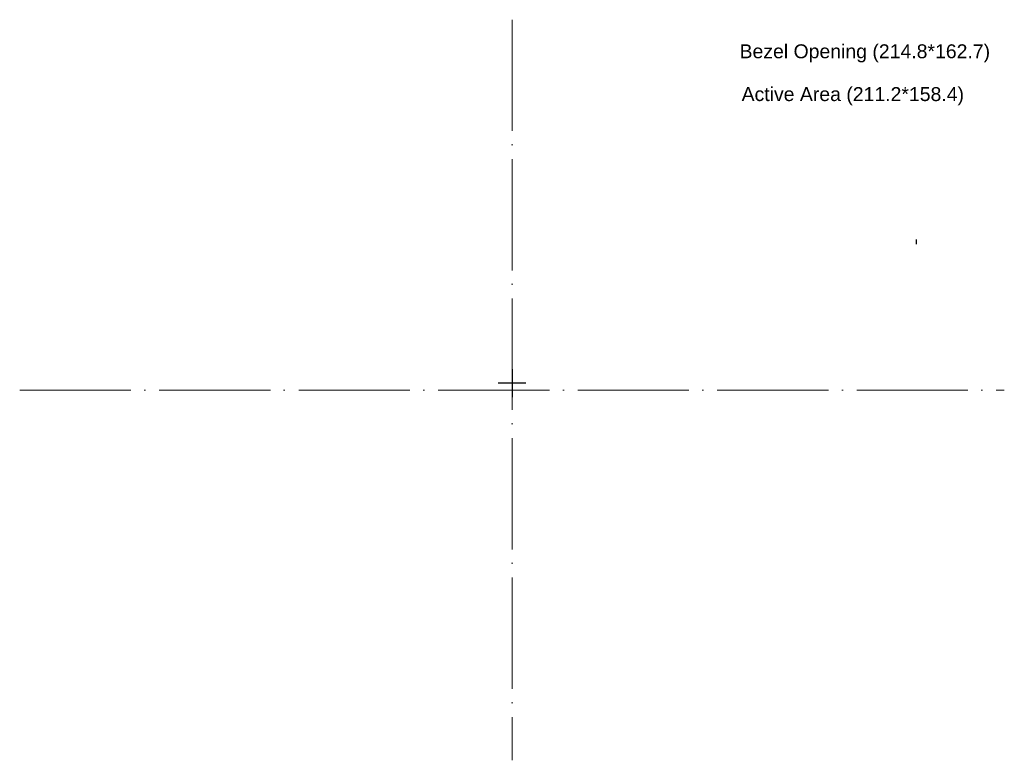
# Model space of a CAD drawing. Header units: millimetres. Extents: x -106 to 106, y -80 to 80.
import ezdxf

# ---------------------------------------------------------------- set-up
doc = ezdxf.new("R2010")
doc.units = ezdxf.units.MM
doc.linetypes.add('ACAD_ISO04W100', pattern=[30, 24, -3, 0, -3])
doc.layers.add('AUO G104STN01.0', color=3, linetype='Continuous', plot=False)
doc.layers.add('CENTER', color=1, linetype='ACAD_ISO04W100')
doc.styles.get("Standard").update_dxf_attribs({"font": 'arial.ttf'})

msp = doc.modelspace()

# ---------------------------------------------------------------- linework, layer by layer
msp.add_line((87.2, 32.5, -29.5), (87.2, 31.5, -29.5))
at = {"layer": 'AUO G104STN01.0', "color": 3}
for p, q in [((0, 4.46, -3.7), (0, -1.54, -3.7)), ((3, 1.46, -3.7), (-3, 1.46, -3.7))]:
    msp.add_line(p, q, dxfattribs=at)
at = {"layer": 'CENTER', "lineweight": 0}
for p, q in [((0, 79.91), (0, -79.91)), ((-106.22, 0), (106.22, 0))]:
    msp.add_line(p, q, dxfattribs=at)

# ---------------------------------------------------------------- texts
at = {"layer": 'AUO G104STN01.0', "color": 1}
for s, p in [('Bezel Opening (214.8*162.7)', (49.1, 71.59)), ('Active Area (211.2*158.4)', (49.54, 62.35))]:
    msp.add_text(s, height=3, dxfattribs=at).set_placement(p)

doc.saveas('drawing.dxf')
